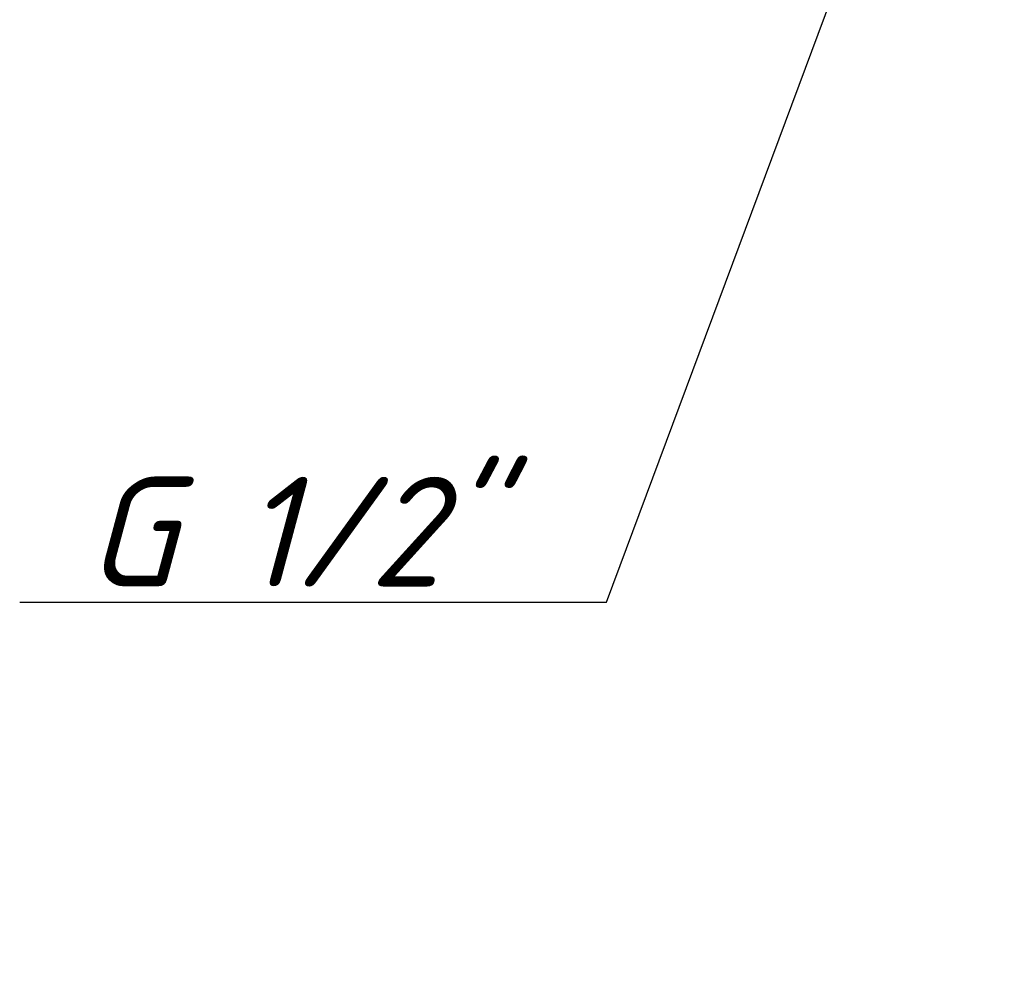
# Model space of a CAD drawing. Header units: millimetres. Extents: x -119 to 738, y -69 to 356.
# Tile 3 of 19: x 61 to 92, y 87 to 118. Entities that reach past the tile are written whole.
import ezdxf

# ---------------------------------------------------------------- set-up
doc = ezdxf.new("R2010")
doc.units = ezdxf.units.MM
doc.layers.add('Размер (ГОСТ)', color=7, linetype='Continuous', lineweight=25)
doc.styles.add('Обычный текст (ГОСТ)', font='GOST Common Italic.ttf')
doc.dimstyles.new('Обычный (ГОСТ)', dxfattribs={"dimtxt": 3.5, "dimasz": 3.5, "dimexe": 1, "dimexo": 0, "dimgap": 0.5, "dimtad": 1, "dimrnd": 1e-08, "dimtxsty": 'Обычный текст (ГОСТ)', "dimblk": 'Filled-1', "dimcen": 0.09, "dimdle": 15, "dimclrd": 256, "dimclre": 256, "dimclrt": 256, "dimazin": 2, "dimtfac": 0.714286, "dimtdec": 3, "dimtmove": 0, "dimatfit": 3, "dimfxl": 1, "dimtolj": 1, "dimlwd": 25, "dimlwe": 25, "dimarcsym": 0})

# ---------------------------------------------------------------- blocks, each defined once
blk = doc.blocks.new('Filled-1')
at = {"color": 0}
for p, q in [((0, 0), (-1, 0.1429)), ((-1, 0.1429), (-1, -0.1429)), ((-1, 0), (0, 0)), ((-1, -0.1429), (0, 0))]:
    blk.add_line(p, q, dxfattribs=at)
at = {"color": 0, "flags": 128}
blk.add_lwpolyline([(-1, -0.1429), (0, 0), (-1, 0.1429), (-1, -0.1429)], dxfattribs=at)
at = {"color": 0}
blk.add_solid([(-1, -0.1429), (0, 0), (-1, 0.1429), (-1, -0.1429)], dxfattribs=at)
blk = doc.blocks.new('*D10')
at = {"layer": 'Defpoints', "color": 0, "linetype": 'Continuous', "transparency": 16777216}
for p in [(92.486, 133.189), (89.269, 124.548)]:
    blk.add_point(p, dxfattribs=at)
at = {"layer": 'Размер (ГОСТ)', "linetype": 'Continuous', "lineweight": 25, "transparency": 16777216}
for p, q in [((79.796, 99.101), (88.048, 121.268)), ((61.071, 99.101), (79.796, 99.101))]:
    blk.add_line(p, q, dxfattribs=at)
at = {"layer": 'Размер (ГОСТ)', "linetype": 'Continuous', "lineweight": 25, "transparency": 16777216, "xscale": 3.5, "yscale": 3.5, "zscale": 3.5, "rotation": 69.5803377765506}
blk.add_blockref('Filled-1', (89.269, 124.548), dxfattribs=at)
at = {"layer": 'Размер (ГОСТ)', "linetype": 'Continuous', "lineweight": 25, "transparency": 16777216, "insert": (61.071, 103.104), "char_height": 3.5, "attachment_point": 1, "style": 'Обычный текст (ГОСТ)'}
blk.add_mtext('\\A1; \\fGOST Common|b0|i1;\\H3.5000;G 1/2"', dxfattribs=at)

msp = doc.modelspace()

# ---------------------------------------------------------------- dimensions: what is measured, and where the dimension line sits
at = {"layer": 'Размер (ГОСТ)', "linetype": 'Continuous', "lineweight": 25}
dim = msp.add_radius_dim(center=(92.486, 133.189), mpoint=(89.269, 124.548), text=' \\fGOST Common|b0|i1;\\H3.5000;G 1/2"', dimstyle='Обычный (ГОСТ)', override={"dimgap": 0.5, "dimtih": 1, "dimtoh": 1, "dimdec": 2, "dimlfac": 1, "dimcen": 0, "dimtol": 0, "dimlim": 0, "dimtp": 0, "dimtm": 0, "dimtdec": 3, "dimtofl": 0}, dxfattribs=at)
dim.commit()
dim.dimension.update_dxf_attribs({"geometry": '*D10', "text_midpoint": (68.514, 99.101), "dimtype": 164})

doc.saveas('drawing.dxf')
